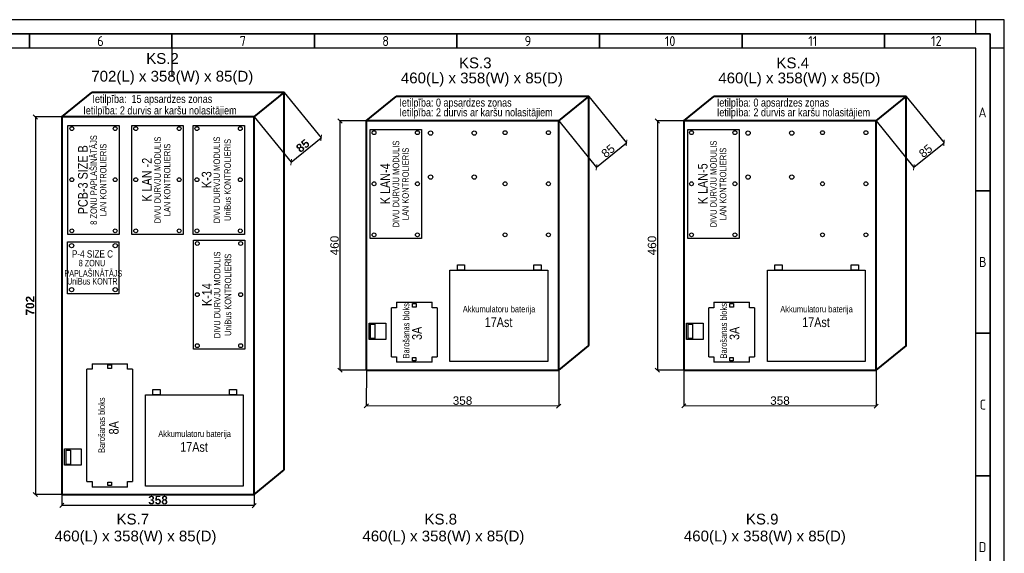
# Model space of a CAD drawing. Header units: millimetres. Extents: x -1662057 to -197461, y -941126 to 63888.
# Tile 17 of 209: x -1595422 to -1548560, y -807047 to -781653. Entities that reach past the tile are written whole.
import ezdxf
from ezdxf.enums import TextEntityAlignment as Align

# ---------------------------------------------------------------- set-up
doc = ezdxf.new("R2010")
doc.units = ezdxf.units.MM
doc.layers.get('0').update_dxf_attribs({"linetype": 'CONTINUOUS'})
doc.layers.get('Defpoints').update_dxf_attribs({"linetype": 'CONTINUOUS'})
doc.layers.add('AS', color=1, linetype='CONTINUOUS', lineweight=18)
doc.layers.add('Rasējuma lapa', color=7, linetype='CONTINUOUS')
doc.styles.add('ARAIL', font='arial.ttf')
doc.styles.add('ARIAL', font='arialbd.ttf')
doc.styles.add('ISO', font='iso')
doc.styles.add('LV', font='arial.ttf')
doc.dimstyles.new('ISO-25', dxfattribs={"dimtxt": 2.5, "dimasz": 2.5, "dimexe": 1.25, "dimexo": 0.625, "dimtad": 1, "dimtxsty": 'Standard', "dimcen": 2.5, "dimadec": 0, "dimazin": 0, "dimtfac": 1, "dimtmove": 0, "dimatfit": 3, "dimfxl": 1, "dimarcsym": 0})

# ---------------------------------------------------------------- blocks, each defined once
blk = doc.blocks.new('A2_L')
at = {"layer": 'Rasējuma lapa'}
for p, q in [((0, 420), (-594, 420)), ((-10, 415), (-10, 420)), ((0, 0), (0, 420)), ((0, 410), (-5, 410))]:
    blk.add_line(p, q, dxfattribs=at)
at = {"layer": 'Rasējuma lapa', "lineweight": 35}
for p, q in [((-5, 415), (-579, 415)), ((-342, 410), (-342, 415)), ((-292, 410), (-292, 415)), ((-242, 410), (-242, 415)), ((-192, 410), (-192, 415)), ((-142, 410), (-142, 415)), ((-92, 410), (-92, 415)), ((-42, 410), (-42, 415)), ((-5, 5), (-5, 415)), ((-5, 360), (-10, 360)), ((-5, 310), (-10, 310)), ((-5, 260), (-10, 260))]:
    blk.add_line(p, q, dxfattribs=at)
at = {"layer": 'Rasējuma lapa', "lineweight": 30}
for p, q in [((-10, 410), (-574, 410)), ((-292, 410), (-292, 400)), ((-10, 10), (-10, 410))]:
    blk.add_line(p, q, dxfattribs=at)
at = {"layer": 'Rasējuma lapa', "style": 'ISO'}
for s, p in [('6', (-318.21, 410.75)), ('7', (-268.23, 410.75)), ('8', (-218.23, 410.75)), ('9', (-168.28, 410.75)), ('10', (-119.1, 410.75)), ('11', (-68.75, 410.75)), ('12', (-25.71, 410.75)), ('A', (-9.07, 385.75)), ('B', (-8.9, 333.25)), ('C', (-8.64, 283.25)), ('D', (-9, 233.25))]:
    blk.add_text(s, height=3.5, dxfattribs=at).set_placement(p)
blk = doc.blocks.new('*U1302')
at = {"layer": 'Rasējuma lapa'}
blk.add_blockref('A2_L', (0, 0), dxfattribs=at)
blk = doc.blocks.new('_OBLIQUE')
at = {"color": 0, "linetype": 'ByBlock'}
blk.add_line((-0.5, -0.5), (0.5, 0.5), dxfattribs=at)
blk = doc.blocks.new('*D2881')
at = {"layer": 'AS', "color": 0, "lineweight": -2, "transparency": 16777216}
for p, q in [((-1578930, -786472), (-1580183, -786472)), ((-1580181, -786472), (-1580181, -798331)), ((-1578930, -798331), (-1580183, -798331))]:
    blk.add_line(p, q, dxfattribs=at)
at = {"layer": 'Defpoints', "color": 0, "lineweight": 30, "transparency": 16777216}
for p in [(-1578929, -786472), (-1580181, -798331), (-1578929, -798331)]:
    blk.add_point(p, dxfattribs=at)
at = {"layer": 'AS', "color": 0, "lineweight": -2, "transparency": 16777216, "xscale": 200, "yscale": 200, "zscale": 200}
for p, rotation in [((-1580181, -786472), 90), ((-1580181, -798331), 270)]:
    blk.add_blockref('_OBLIQUE', p, dxfattribs=dict(at, rotation=rotation))
at = {"layer": 'AS', "color": 0, "lineweight": 15, "transparency": 16777216, "insert": (-1580436, -792401), "char_height": 400, "attachment_point": 5, "rotation": 90, "style": 'ARAIL'}
blk.add_mtext('460', dxfattribs=at)
blk = doc.blocks.new('*D2882')
at = {"layer": 'AS', "color": 0, "lineweight": -2, "transparency": 16777216}
for p, q in [((-1568336, -785307), (-1566539, -787517)), ((-1569766, -786471), (-1567969, -788680)), ((-1567970, -788679), (-1566540, -787516))]:
    blk.add_line(p, q, dxfattribs=at)
at = {"layer": 'Defpoints', "color": 0, "lineweight": 30, "transparency": 16777216}
for p in [(-1568337, -785307), (-1569767, -786470), (-1566540, -787516)]:
    blk.add_point(p, dxfattribs=at)
at = {"layer": 'AS', "color": 0, "lineweight": -2, "transparency": 16777216, "xscale": 200, "yscale": 200, "zscale": 200}
for p, rotation in [((-1566540, -787516), 39.13090828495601), ((-1567970, -788679), 219.130908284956)]:
    blk.add_blockref('_OBLIQUE', p, dxfattribs=dict(at, rotation=rotation))
at = {"layer": 'AS', "color": 0, "lineweight": 15, "transparency": 16777216, "insert": (-1567415, -787900), "char_height": 400, "attachment_point": 5, "rotation": 39.1309, "style": 'ARAIL'}
blk.add_mtext('85', dxfattribs=at)
blk = doc.blocks.new('*D2880')
at = {"layer": 'AS', "color": 0, "lineweight": -2, "transparency": 16777216}
for p, q in [((-1578922, -798329), (-1578925, -800032)), ((-1569767, -798341), (-1569769, -800045)), ((-1569769, -800044), (-1578925, -800031))]:
    blk.add_line(p, q, dxfattribs=at)
at = {"layer": 'Defpoints', "color": 0, "lineweight": 30, "transparency": 16777216}
for p in [(-1578922, -798328), (-1569767, -798341), (-1578925, -800031)]:
    blk.add_point(p, dxfattribs=at)
at = {"layer": 'AS', "color": 0, "lineweight": -2, "transparency": 16777216, "xscale": 200, "yscale": 200, "zscale": 200}
for p, rotation in [((-1578925, -800031), 179.9199204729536), ((-1569769, -800044), 359.9199204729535)]:
    blk.add_blockref('_OBLIQUE', p, dxfattribs=dict(at, rotation=rotation))
at = {"layer": 'AS', "color": 0, "lineweight": 15, "transparency": 16777216, "insert": (-1574347, -799783), "char_height": 400, "attachment_point": 5, "rotation": 359.9199, "style": 'ARAIL'}
blk.add_mtext('358', dxfattribs=at)
blk = doc.blocks.new('*D2884')
at = {"layer": 'AS', "color": 0, "lineweight": -2, "transparency": 16777216}
for p, q in [((-1593421, -786279), (-1594674, -786279)), ((-1594673, -786279), (-1594673, -804246)), ((-1593421, -804246), (-1594674, -804246))]:
    blk.add_line(p, q, dxfattribs=at)
at = {"layer": 'Defpoints', "color": 0, "lineweight": 30, "transparency": 16777216}
for p in [(-1593421, -786279), (-1594673, -804246), (-1593421, -804246)]:
    blk.add_point(p, dxfattribs=at)
at = {"layer": 'AS', "color": 0, "lineweight": -2, "transparency": 16777216, "xscale": 200, "yscale": 200, "zscale": 200}
for p, rotation in [((-1594673, -786279), 90), ((-1594673, -804246), 270)]:
    blk.add_blockref('_OBLIQUE', p, dxfattribs=dict(at, rotation=rotation))
at = {"layer": 'AS', "color": 0, "lineweight": 15, "transparency": 16777216, "insert": (-1594927, -795263), "char_height": 400, "attachment_point": 5, "rotation": 90, "style": 'ARIAL'}
blk.add_mtext('702', dxfattribs=at)
blk = doc.blocks.new('*D2885')
at = {"layer": 'AS', "color": 0, "lineweight": -2, "transparency": 16777216}
for p, q in [((-1582828, -785115), (-1581072, -787271)), ((-1584256, -786278), (-1582500, -788434)), ((-1582500, -788433), (-1581072, -787270))]:
    blk.add_line(p, q, dxfattribs=at)
at = {"layer": 'Defpoints', "color": 0, "lineweight": 30, "transparency": 16777216}
for p in [(-1582828, -785114), (-1584256, -786278), (-1581072, -787270)]:
    blk.add_point(p, dxfattribs=at)
at = {"layer": 'AS', "color": 0, "lineweight": -2, "transparency": 16777216, "xscale": 200, "yscale": 200, "zscale": 200}
for p, rotation in [((-1581072, -787270), 39.16944884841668), ((-1582500, -788433), 219.1694488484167)]:
    blk.add_blockref('_OBLIQUE', p, dxfattribs=dict(at, rotation=rotation))
at = {"layer": 'AS', "color": 0, "lineweight": 15, "transparency": 16777216, "insert": (-1581947, -787654), "char_height": 400, "attachment_point": 5, "rotation": 39.1694, "style": 'ARIAL'}
blk.add_mtext('85', dxfattribs=at)
blk = doc.blocks.new('*D2883')
at = {"layer": 'AS', "color": 0, "lineweight": -2, "transparency": 16777216}
for p, q in [((-1593415, -803064), (-1593417, -804768)), ((-1584259, -803077), (-1584262, -804780)), ((-1584262, -804779), (-1593417, -804766))]:
    blk.add_line(p, q, dxfattribs=at)
at = {"layer": 'Defpoints', "color": 0, "lineweight": 30, "transparency": 16777216}
for p in [(-1593415, -803063), (-1584259, -803076), (-1593417, -804766)]:
    blk.add_point(p, dxfattribs=at)
at = {"layer": 'AS', "color": 0, "lineweight": -2, "transparency": 16777216, "xscale": 200, "yscale": 200, "zscale": 200}
for p, rotation in [((-1593417, -804766), 179.9199204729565), ((-1584262, -804779), 359.9199204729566)]:
    blk.add_blockref('_OBLIQUE', p, dxfattribs=dict(at, rotation=rotation))
at = {"layer": 'AS', "color": 0, "lineweight": 15, "transparency": 16777216, "insert": (-1588839, -804518), "char_height": 400, "attachment_point": 5, "rotation": 359.9199, "style": 'ARIAL'}
blk.add_mtext('358', dxfattribs=at)
blk = doc.blocks.new('*D2887')
at = {"layer": 'AS', "color": 0, "lineweight": -2, "transparency": 16777216}
for p, q in [((-1563820, -786472), (-1565073, -786472)), ((-1565072, -786472), (-1565072, -798331)), ((-1563820, -798331), (-1565073, -798331))]:
    blk.add_line(p, q, dxfattribs=at)
at = {"layer": 'Defpoints', "color": 0, "lineweight": 30, "transparency": 16777216}
for p in [(-1563820, -786472), (-1565072, -798331), (-1563820, -798331)]:
    blk.add_point(p, dxfattribs=at)
at = {"layer": 'AS', "color": 0, "lineweight": -2, "transparency": 16777216, "xscale": 200, "yscale": 200, "zscale": 200}
for p, rotation in [((-1565072, -786472), 90), ((-1565072, -798331), 270)]:
    blk.add_blockref('_OBLIQUE', p, dxfattribs=dict(at, rotation=rotation))
at = {"layer": 'AS', "color": 0, "lineweight": 15, "transparency": 16777216, "insert": (-1565326, -792401), "char_height": 400, "attachment_point": 5, "rotation": 90, "style": 'ARAIL'}
blk.add_mtext('460', dxfattribs=at)
blk = doc.blocks.new('*D2888')
at = {"layer": 'AS', "color": 0, "lineweight": -2, "transparency": 16777216}
for p, q in [((-1553227, -785307), (-1551429, -787517)), ((-1554657, -786471), (-1552860, -788680)), ((-1552860, -788679), (-1551430, -787516))]:
    blk.add_line(p, q, dxfattribs=at)
at = {"layer": 'Defpoints', "color": 0, "lineweight": 30, "transparency": 16777216}
for p in [(-1553227, -785307), (-1554657, -786470), (-1551430, -787516)]:
    blk.add_point(p, dxfattribs=at)
at = {"layer": 'AS', "color": 0, "lineweight": -2, "transparency": 16777216, "xscale": 200, "yscale": 200, "zscale": 200}
for p, rotation in [((-1551430, -787516), 39.13090828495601), ((-1552860, -788679), 219.130908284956)]:
    blk.add_blockref('_OBLIQUE', p, dxfattribs=dict(at, rotation=rotation))
at = {"layer": 'AS', "color": 0, "lineweight": 15, "transparency": 16777216, "insert": (-1552306, -787900), "char_height": 400, "attachment_point": 5, "rotation": 39.1309, "style": 'ARAIL'}
blk.add_mtext('85', dxfattribs=at)
blk = doc.blocks.new('*D2886')
at = {"layer": 'AS', "color": 0, "lineweight": -2, "transparency": 16777216}
for p, q in [((-1563813, -798329), (-1563815, -800032)), ((-1554657, -798341), (-1554660, -800045)), ((-1554660, -800044), (-1563815, -800031))]:
    blk.add_line(p, q, dxfattribs=at)
at = {"layer": 'Defpoints', "color": 0, "lineweight": 30, "transparency": 16777216}
for p in [(-1563813, -798328), (-1554657, -798341), (-1563815, -800031)]:
    blk.add_point(p, dxfattribs=at)
at = {"layer": 'AS', "color": 0, "lineweight": -2, "transparency": 16777216, "xscale": 200, "yscale": 200, "zscale": 200}
for p, rotation in [((-1563815, -800031), 179.9199204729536), ((-1554660, -800044), 359.9199204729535)]:
    blk.add_blockref('_OBLIQUE', p, dxfattribs=dict(at, rotation=rotation))
at = {"layer": 'AS', "color": 0, "lineweight": 15, "transparency": 16777216, "insert": (-1559237, -799783), "char_height": 400, "attachment_point": 5, "rotation": 359.9199, "style": 'ARAIL'}
blk.add_mtext('358', dxfattribs=at)

msp = doc.modelspace()

# ---------------------------------------------------------------- linework, layer by layer
at = {"layer": 'AS', "color": 0, "lineweight": 40}
for p, q in [((-1593420.69259, -786279.48128), (-1591990.60794, -785114.40191)), ((-1584258.41174, -786279.48128), (-1582828.32709, -785114.40191)), ((-1578928.99082, -786472.07772), (-1577498.90617, -785306.99835)), ((-1569766.70997, -786472.07772), (-1568336.62532, -785306.99835)), ((-1563819.60615, -786472.07772), (-1562389.5215, -785306.99835)), ((-1554657.3253, -786472.07772), (-1553227.24065, -785306.99835)), ((-1578928.99082, -798311.50235), (-1578916.19434, -798324.29883)), ((-1578928.99082, -798330.5118), (-1569766.70997, -798324.29883)), ((-1563819.60615, -798311.50235), (-1563806.80967, -798324.29883)), ((-1563819.60615, -798330.5118), (-1554657.3253, -798324.29883)), ((-1584258.41174, -804245.74149), (-1582828.32709, -803080.66213))]:
    msp.add_line(p, q, dxfattribs=at)
for points in [[(-1582828.32709, -803080.66213), (-1582828.32709, -785114.40191), (-1591990.60794, -785114.40191)], [(-1568336.62532, -797146.42298), (-1568336.62532, -785306.99835), (-1577498.90617, -785306.99835)], [(-1569766.70997, -798324.29883), (-1568346.54619, -797167.30193), (-1568336.62532, -797146.42298), (-1568336.62532, -785306.99835), (-1577498.90617, -785306.99835)], [(-1553227.24065, -797146.42298), (-1553227.24065, -785306.99835), (-1562389.5215, -785306.99835)], [(-1554657.3253, -798324.29883), (-1553237.16152, -797167.30193), (-1553227.24065, -797146.42298), (-1553227.24065, -785306.99835), (-1562389.5215, -785306.99835)], [(-1593420.69259, -786279.48128), (-1593420.69259, -804245.74149), (-1584258.41174, -804245.74149), (-1584258.41174, -786279.48128), (-1593420.69259, -786279.48128)], [(-1578928.99082, -786472.07772), (-1578928.99082, -798330.5118)], [(-1569766.70997, -798324.29883), (-1569766.70997, -786472.07772), (-1578928.99082, -786472.07772)], [(-1563819.60615, -786472.07772), (-1563819.60615, -798330.5118)], [(-1554657.3253, -798324.29883), (-1554657.3253, -786472.07772), (-1563819.60615, -786472.07772)]]:
    msp.add_lwpolyline(points, dxfattribs=at)
at = {"layer": 'AS', "color": 0, "lineweight": 30}
for points in [[(-1593125.79702, -786683.9815), (-1590681.8029, -786683.9815), (-1590681.8029, -791872.15476), (-1593125.79702, -791872.15476)], [(-1590082.66572, -786683.9815), (-1587638.6716, -786683.9815), (-1587638.6716, -791872.15476), (-1590082.66572, -791872.15476)], [(-1587172.373, -786683.9815), (-1584728.37888, -786683.9815), (-1584728.37888, -791872.15476), (-1587172.373, -791872.15476)], [(-1578737.29978, -786876.57794), (-1576293.30566, -786876.57794), (-1576293.30566, -792064.7512), (-1578737.29978, -792064.7512)], [(-1563627.9151, -786876.57794), (-1561183.92099, -786876.57794), (-1561183.92099, -792064.7512), (-1563627.9151, -792064.7512)], [(-1593141.17195, -792223.82762), (-1590697.17783, -792223.82762), (-1590697.17783, -794702.17675), (-1593141.17195, -794702.17675)], [(-1587154.66817, -792151.30049), (-1584710.67405, -792151.30049), (-1584710.67405, -797339.47375), (-1587154.66817, -797339.47375)], [(-1574588.77874, -793318.98714), (-1574246.12629, -793318.98714), (-1574246.12629, -793576.40116), (-1574588.77874, -793576.40116)], [(-1570950.9562, -793318.98714), (-1570608.30375, -793318.98714), (-1570608.30375, -793576.40116), (-1570950.9562, -793576.40116)], [(-1559479.39407, -793318.98714), (-1559136.74161, -793318.98714), (-1559136.74161, -793576.40116), (-1559479.39407, -793576.40116)], [(-1555841.57153, -793318.98714), (-1555498.91908, -793318.98714), (-1555498.91908, -793576.40116), (-1555841.57153, -793576.40116)], [(-1574943.03386, -793576.40116), (-1570292.42373, -793576.40116), (-1570292.42373, -797923.0216), (-1574943.03386, -797923.0216)], [(-1559833.64919, -793576.40116), (-1555183.03906, -793576.40116), (-1555183.03906, -797923.0216), (-1559833.64919, -797923.0216)], [(-1576733.15514, -795156.1431), (-1576559.55492, -795156.1431), (-1576559.55492, -795327.98562), (-1576733.15514, -795327.98562)], [(-1561623.77047, -795156.1431), (-1561450.17025, -795156.1431), (-1561450.17025, -795327.98562), (-1561623.77047, -795327.98562)], [(-1578793.81747, -796087.94477), (-1578000.35495, -796087.94477), (-1578000.35495, -796865.96426), (-1578793.81747, -796865.96426)], [(-1578718.85607, -796147.51276), (-1578512.5851, -796147.51276), (-1578512.5851, -796827.43309), (-1578718.85607, -796827.43309)], [(-1563684.4328, -796087.94477), (-1562890.97027, -796087.94477), (-1562890.97027, -796865.96426), (-1563684.4328, -796865.96426)], [(-1563609.4714, -796147.51276), (-1563403.20042, -796147.51276), (-1563403.20042, -796827.43309), (-1563609.4714, -796827.43309)], [(-1576730.10605, -797727.28893), (-1576567.11659, -797727.28893), (-1576567.11659, -797892.00967), (-1576730.10605, -797892.00967)], [(-1561620.72138, -797727.28893), (-1561457.73192, -797727.28893), (-1561457.73192, -797892.00967), (-1561620.72138, -797892.00967)], [(-1591224.85691, -798081.10397), (-1591051.25669, -798081.10397), (-1591051.25669, -798252.9465), (-1591224.85691, -798252.9465)], [(-1589080.48051, -799252.5279), (-1588737.82805, -799252.5279), (-1588737.82805, -799509.94192), (-1589080.48051, -799509.94192)], [(-1585442.65797, -799252.5279), (-1585100.00552, -799252.5279), (-1585100.00552, -799509.94192), (-1585442.65797, -799509.94192)], [(-1589434.73563, -799509.94192), (-1584784.1255, -799509.94192), (-1584784.1255, -803856.56236), (-1589434.73563, -803856.56236)], [(-1593285.51924, -802074.84479), (-1592492.05671, -802074.84479), (-1592492.05671, -802852.86428), (-1593285.51924, -802852.86428)], [(-1593210.55784, -802134.41278), (-1593004.28686, -802134.41278), (-1593004.28686, -802814.33311), (-1593210.55784, -802814.33311)], [(-1591221.80782, -803660.82969), (-1591058.81836, -803660.82969), (-1591058.81836, -803825.55044), (-1591221.80782, -803825.55044)]]:
    msp.add_lwpolyline(points, close=True, dxfattribs=at)
for points in [[(-1577488.4219, -795102.18297), (-1577488.4219, -795361.67586), (-1577731.67968, -795361.67586)], [(-1577488.4219, -795102.18297), (-1575797.75586, -795102.18297)], [(-1575554.49808, -795361.67586), (-1575797.75586, -795361.67586), (-1575797.75586, -795102.18297)], [(-1562379.03723, -795102.18297), (-1562379.03723, -795361.67586), (-1562622.29501, -795361.67586)], [(-1562379.03723, -795102.18297), (-1560688.37118, -795102.18297)], [(-1560445.11341, -795361.67586), (-1560688.37118, -795361.67586), (-1560688.37118, -795102.18297)], [(-1577731.67968, -797698.95169), (-1577731.67968, -795361.67586)], [(-1575554.49808, -795361.67586), (-1575554.49808, -797698.95169)], [(-1562622.29501, -797698.95169), (-1562622.29501, -795361.67586)], [(-1560445.11341, -795361.67586), (-1560445.11341, -797698.95169)], [(-1591980.12367, -798022.80484), (-1591980.12367, -798282.29773), (-1592223.38145, -798282.29773)], [(-1591980.12367, -798022.80484), (-1590289.45762, -798022.80484)], [(-1590046.19985, -798282.29773), (-1590289.45762, -798282.29773), (-1590289.45762, -798022.80484)], [(-1577731.67968, -797698.95169), (-1577488.4219, -797698.95169), (-1577488.4219, -797958.44458)], [(-1575797.75586, -797958.44458), (-1577488.4219, -797958.44458)], [(-1575797.75586, -797958.44458), (-1575797.75586, -797698.95169), (-1575554.49808, -797698.95169)], [(-1562622.29501, -797698.95169), (-1562379.03723, -797698.95169), (-1562379.03723, -797958.44458)], [(-1560688.37118, -797958.44458), (-1562379.03723, -797958.44458)], [(-1560688.37118, -797958.44458), (-1560688.37118, -797698.95169), (-1560445.11341, -797698.95169)], [(-1592223.38145, -803632.49245), (-1592223.38145, -798282.29773)], [(-1590046.19985, -798282.29773), (-1590046.19985, -803632.49245)], [(-1592223.38145, -803632.49245), (-1591980.12367, -803632.49245), (-1591980.12367, -803891.98534)], [(-1590289.45762, -803891.98534), (-1590289.45762, -803632.49245), (-1590046.19985, -803632.49245)], [(-1590289.45762, -803891.98534), (-1591980.12367, -803891.98534)]]:
    msp.add_lwpolyline(points, dxfattribs=at)
for centre, radius in [((-1592940.12427, -786836.81828), 92.15588), ((-1590875.83501, -786836.81828), 92.15588), ((-1589896.99297, -786836.81828), 92.15588), ((-1587832.70371, -786836.81828), 92.15588), ((-1586986.70025, -786836.81828), 92.15588), ((-1584922.41099, -786836.81828), 92.15588), ((-1578556.65592, -787029.41472), 92.15588), ((-1576492.36665, -787029.41472), 92.15588), ((-1575866.07941, -787051.42065), 102.28572), ((-1573786.26404, -787051.42065), 102.28572), ((-1572320.69797, -787029.41472), 92.15588), ((-1570256.40871, -787029.41472), 92.15588), ((-1563447.27124, -787029.41472), 92.15588), ((-1561382.98198, -787029.41472), 92.15588), ((-1560756.69474, -787051.42065), 102.28572), ((-1558676.87937, -787051.42065), 102.28572), ((-1557211.3133, -787029.41472), 92.15588), ((-1555147.02404, -787029.41472), 92.15588), ((-1575866.07941, -789144.15626), 102.28572), ((-1573786.26404, -789144.15626), 102.28572), ((-1560756.69474, -789144.15626), 102.28572), ((-1558676.87937, -789144.15626), 102.28572), ((-1592940.12427, -789268.67206), 92.15588), ((-1590875.83501, -789268.67206), 92.15588), ((-1589896.99297, -789268.67206), 92.15588), ((-1587832.70371, -789268.67206), 92.15588), ((-1586986.70025, -789268.67206), 92.15588), ((-1584922.41099, -789268.67206), 92.15588), ((-1578556.65592, -789461.2685), 92.15588), ((-1576492.36665, -789461.2685), 92.15588), ((-1572320.69797, -789461.2685), 92.15588), ((-1570256.40871, -789461.2685), 92.15588), ((-1563447.27124, -789461.2685), 92.15588), ((-1561382.98198, -789461.2685), 92.15588), ((-1557211.3133, -789461.2685), 92.15588), ((-1555147.02404, -789461.2685), 92.15588), ((-1592940.12427, -791700.07203), 92.15588), ((-1590875.83501, -791700.07203), 92.15588), ((-1589896.99297, -791700.07203), 92.15588), ((-1587832.70371, -791700.07203), 92.15588), ((-1586986.70025, -791700.07203), 92.15588), ((-1584922.41099, -791700.07203), 92.15588), ((-1578556.65592, -791892.66848), 92.15588), ((-1576492.36665, -791892.66848), 92.15588), ((-1572320.69797, -791892.66848), 92.15588), ((-1570256.40871, -791892.66848), 92.15588), ((-1563447.27124, -791892.66848), 92.15588), ((-1561382.98198, -791892.66848), 92.15588), ((-1557211.3133, -791892.66848), 92.15588), ((-1555147.02404, -791892.66848), 92.15588), ((-1592952.3365, -792407.28175), 102.28572), ((-1590872.52112, -792407.28175), 102.28572), ((-1586968.99542, -792304.13728), 92.15588), ((-1584904.70616, -792304.13728), 92.15588), ((-1592952.3365, -794500.01736), 102.28572), ((-1590872.52112, -794500.01736), 102.28572), ((-1586968.99542, -794735.99105), 92.15588), ((-1584904.70616, -794735.99105), 92.15588), ((-1586968.99542, -797167.39103), 92.15588), ((-1584904.70616, -797167.39103), 92.15588)]:
    msp.add_circle(centre, radius, dxfattribs=at)

# ---------------------------------------------------------------- block references
at = {"layer": 'Rasējuma lapa', "xscale": 135.6730224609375, "yscale": 135.6730224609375, "zscale": 135.6730224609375}
msp.add_blockref('*U1302', (-1548560.09211, -838635.79864), dxfattribs=at)

# ---------------------------------------------------------------- texts
at = {"layer": 'AS', "color": 0, "style": 'LV'}
for s, height, p in [('KS.2', 511.859265, (-1589399.76473, -783754.36173)), ('KS.3', 511.859265, (-1574514.20494, -783964.48888)), ('KS.4', 511.859265, (-1559404.82026, -783964.48888)), ('702(L) x 358(W) x 85(D)', 511.8592654, (-1592012.33664, -784598.28738)), ('460(L) x 358(W) x 85(D)', 511.8592654, (-1577279.27025, -784682.5912)), ('460(L) x 358(W) x 85(D)', 511.8592654, (-1562169.88558, -784682.5912)), ('KS.7', 511.859265, (-1590812.43106, -805676.10915)), ('KS.8', 511.859265, (-1576156.06959, -805676.10915)), ('KS.9', 511.859265, (-1560857.85636, -805676.10915)), ('460(L) x 358(W) x 85(D)', 511.8592654, (-1593765.01601, -806479.81324)), ('460(L) x 358(W) x 85(D)', 511.8592654, (-1579108.65454, -806479.81324)), ('460(L) x 358(W) x 85(D)', 511.8592654, (-1563810.44132, -806479.81324))]:
    msp.add_text(s, height=height, dxfattribs=at).set_placement(p)
at = {"layer": 'AS', "color": 0, "style": 'LV', "width": 0.8}
for s, p in [('Ietilpība:  15 apsardzes zonas', (-1591958.20827, -785614.95652)), ('Ietilpība: 0 apsardzes zonas', (-1577351.07353, -785789.50304)), ('Ietilpība: 0 apsardzes zonas', (-1562241.68886, -785789.50304)), ('Ietilpība: 2 durvis ar karšu nolasitājiem', (-1592394.40651, -786160.34542)), ('Ietilpība: 2 durvis ar karšu nolasitājiem', (-1577351.07353, -786253.23028)), ('Ietilpība: 2 durvis ar karšu nolasitājiem', (-1562241.68886, -786253.23028))]:
    msp.add_text(s, height=383.894449, dxfattribs=at).set_placement(p)
at = {"layer": 'AS', "color": 30, "lineweight": 30, "style": 'LV', "width": 0.8}
for s, height, p in [('8 ZONU PAPLAŠINĀTĀJS', 307.1155592, (-1591747.48905, -789280.809)), ('PCB-3 SIZE B', 460.6733389, (-1592183.15275, -789270.09859)), ('LAN KONTROLIERIS', 307.1155592, (-1591292.07327, -789280.809))]:
    msp.add_text(s, height=height, rotation=90, dxfattribs=at).set_placement(p, align=Align.CENTER)
at = {"layer": 'AS', "color": 6, "lineweight": 30, "style": 'LV', "width": 0.8}
for s, height, p in [('DIVU DURVJU MODULIS', 307.1155592, (-1588704.35775, -789280.809)), ('DIVU DURVJU MODULIS', 307.1155592, (-1585889.8261, -789280.809)), ('UniBus KONTROLIERIS', 307.1155592, (-1585372.66386, -789280.809)), ('DIVU DURVJU MODULIS', 307.1155592, (-1577358.9918, -789473.40544)), ('DIVU DURVJU MODULIS', 307.1155592, (-1562249.60713, -789473.40544)), ('LAN KONTROLIERIS', 307.1155592, (-1588248.94197, -789280.809)), ('LAN KONTROLIERIS', 307.1155592, (-1576903.57603, -789473.40544)), ('LAN KONTROLIERIS', 307.1155592, (-1561794.19135, -789473.40544)), ('K LAN -2', 460.673339, (-1589140.02145, -789270.09859)), ('K LAN-4', 460.673339, (-1577794.65551, -789462.69503)), ('K LAN-5', 460.673339, (-1562685.27083, -789462.69503)), ('K-3', 460.673339, (-1586296.37659, -789270.09859)), ('DIVU DURVJU MODULIS', 307.1155592, (-1585872.12127, -794748.12799)), ('UniBus KONTROLIERIS', 307.1155592, (-1585354.95903, -794748.12799)), ('K-14', 460.673339, (-1586278.67176, -794737.41759))]:
    msp.add_text(s, height=height, rotation=90, dxfattribs=at).set_placement(p, align=Align.CENTER)
at = {"layer": 'AS', "color": 30, "lineweight": 30, "style": 'LV', "width": 0.8}
msp.add_text('P-4 SIZE C', height=345.505004, dxfattribs=at).set_placement((-1592933.68877, -792972.73923))
at = {"layer": 'AS', "color": 30, "lineweight": 30, "style": 'LV', "width": 0.7}
for s, height, p in [('8 ZONU ', 307.115559, (-1591934.52576, -793389.79045)), ('PAPLAŠINĀTĀJS', 307.1155592, (-1591917.43196, -793876.63879)), ('UniBus KONTR.', 307.1155592, (-1591917.43196, -794256.69041))]:
    msp.add_text(s, height=height, dxfattribs=at).set_placement(p, align=Align.CENTER)
at = {"layer": 'AS', "color": 0, "lineweight": 30, "style": 'LV', "width": 0.8}
for p in [(-1576875.23305, -796456.25882), (-1561765.84838, -796456.25882), (-1591366.93482, -800950.46518)]:
    msp.add_text('Barošanas bloks', height=307.1155592, rotation=90, dxfattribs=at).set_placement(p, align=Align.CENTER)
at = {"layer": 'AS', "color": 0, "style": 'LV', "width": 0.8}
for s, height, p in [('Akkumulatoru baterija', 307.1155592, (-1572606.67443, -795580.75394)), ('Akkumulatoru baterija', 307.1155592, (-1557497.28975, -795580.75394)), ('17Ast', 460.673339, (-1572632.00827, -796281.23584)), ('17Ast', 460.673339, (-1557522.6236, -796281.23584)), ('Akkumulatoru baterija', 307.1155592, (-1587098.37619, -801514.29471)), ('17Ast', 460.673339, (-1587123.71004, -802214.77661))]:
    msp.add_text(s, height=height, dxfattribs=at).set_placement(p, align=Align.CENTER)
at = {"layer": 'AS', "color": 0, "lineweight": 30, "style": 'LV', "width": 0.8}
for s, p in [('3A', (-1576283.3865, -796895.88801)), ('3A', (-1561174.00183, -796895.88801)), ('8A', (-1590713.32111, -801390.09437))]:
    msp.add_text(s, height=460.673339, rotation=90, dxfattribs=at).set_placement(p)

# ---------------------------------------------------------------- dimensions: what is measured, and where the dimension line sits
at = {"layer": 'AS', "color": 0, "lineweight": 15}
for p1, p2, distance, text, override, picture, middle in [((-1584256.44835, -786277.88172), (-1582828.32709, -785114.40191), -2780.18401, '85', {"dimtxt": 400, "dimasz": 200, "dimgap": 50, "dimtxsty": 'ARIAL', "dimblk1": 'OBLIQUE', "dimblk2": 'OBLIQUE', "dimsah": 1}, '*D2885', (-1581947.04042, -787654.3618)), ((-1569766.70997, -786470.47816), (-1568336.62532, -785306.99835), -2847.47485, '85', {"dimtxt": 400, "dimasz": 200, "dimgap": 50, "dimtxsty": 'ARAIL', "dimblk1": 'OBLIQUE', "dimblk2": 'OBLIQUE', "dimsah": 1}, '*D2882', (-1567415.08495, -787900.33466)), ((-1554657.3253, -786470.47816), (-1553227.24065, -785306.99835), -2847.47485, '85', {"dimtxt": 400, "dimasz": 200, "dimgap": 50, "dimtxsty": 'ARAIL', "dimblk1": 'OBLIQUE', "dimblk2": 'OBLIQUE', "dimsah": 1}, '*D2888', (-1552305.70028, -787900.33466)), ((-1593420.69259, -786279.48128), (-1593420.69259, -804245.74149), -1252.44446, '702', {"dimtxt": 400, "dimasz": 200, "dimgap": 50, "dimtxsty": 'ARIAL', "dimblk1": 'OBLIQUE', "dimblk2": 'OBLIQUE', "dimsah": 1}, '*D2884', (-1594927.36625, -795262.61138)), ((-1578928.99082, -786472.07772), (-1578928.99082, -798330.5118), -1252.44446, '460', {"dimtxt": 400, "dimasz": 200, "dimgap": 50, "dimtxsty": 'ARAIL', "dimblk1": 'OBLIQUE', "dimblk2": 'OBLIQUE', "dimsah": 1}, '*D2881', (-1580435.66448, -792401.29476)), ((-1563819.60615, -786472.07772), (-1563819.60615, -798330.5118), -1252.44446, '460', {"dimtxt": 400, "dimasz": 200, "dimgap": 50, "dimtxsty": 'ARAIL', "dimblk1": 'OBLIQUE', "dimblk2": 'OBLIQUE', "dimsah": 1}, '*D2887', (-1565326.27981, -792401.29476)), ((-1569766.73314, -798340.87276), (-1578922.43048, -798328.07628), 1703.1568, '358', {"dimtxt": 400, "dimasz": 200, "dimgap": 50, "dimtxsty": 'ARAIL', "dimblk1": 'OBLIQUE', "dimblk2": 'OBLIQUE', "dimsah": 1}, '*D2880', (-1574346.60671, -799783.26428)), ((-1554657.34847, -798340.87276), (-1563813.04581, -798328.07628), 1703.1568, '358', {"dimtxt": 400, "dimasz": 200, "dimgap": 50, "dimtxsty": 'ARAIL', "dimblk1": 'OBLIQUE', "dimblk2": 'OBLIQUE', "dimsah": 1}, '*D2886', (-1559237.22204, -799783.26428)), ((-1584259.23469, -803075.90262), (-1593414.93203, -803063.10614), 1703.1568, '358', {"dimtxt": 400, "dimasz": 200, "dimgap": 50, "dimtxsty": 'ARIAL', "dimblk1": 'OBLIQUE', "dimblk2": 'OBLIQUE', "dimsah": 1}, '*D2883', (-1588839.10826, -804518.29414))]:
    dim = msp.add_aligned_dim(p1=p1, p2=p2, distance=distance, text=text, dimstyle='ISO-25', override=override, dxfattribs=at)
    dim.commit()
    dim.dimension.update_dxf_attribs({"geometry": picture, "text_midpoint": middle})

doc.saveas('drawing.dxf')
